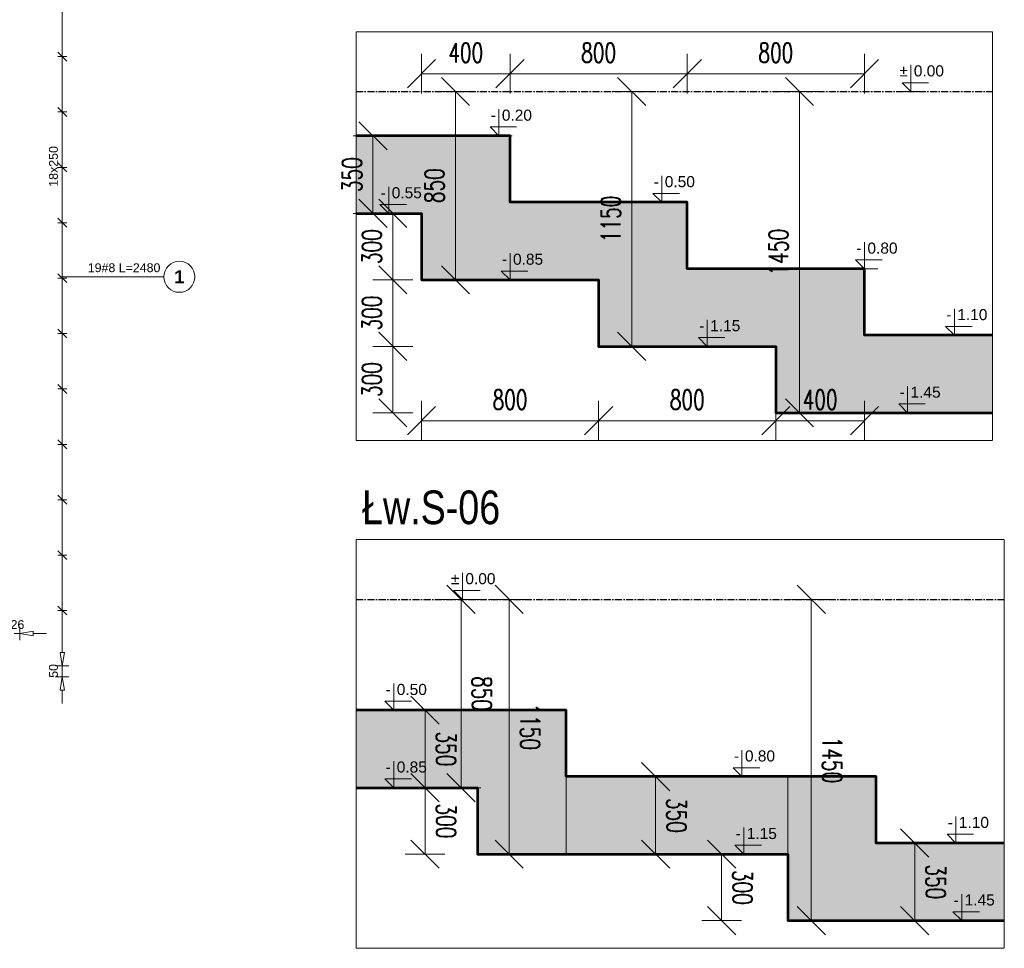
# Model space of a CAD drawing. Extents: x -274995 to 107519, y -337635 to 244261.
# Tile 41 of 49: x 68073 to 72518, y -25650 to -21459. Entities that reach past the tile are written whole.
import ezdxf
from ezdxf.enums import TextEntityAlignment as Align

# ---------------------------------------------------------------- set-up
doc = ezdxf.new("R2010")
doc.units = 0
doc.header["$LTSCALE"] = 10
doc.header["$MEASUREMENT"] = 0
doc.linetypes.add('CENTER', pattern=[50.8, 31.75, -6.35, 6.35, -6.35])
doc.linetypes.add('HIDDEN', pattern=[0.375, 0.25, -0.125])
doc.layers.add('AutoCAD_Structural_Detailing_symbole graficzne', color=7, linetype='Continuous')
doc.layers.add('RCAD_opis rozkładu', color=7, linetype='Continuous')
for name, color, linetype, lineweight in [('P-Linia1', 3, 'Continuous', 40), ('P-Linia1a', 142, 'Continuous', 53), ('P-Opis', 1, 'Continuous', 18), ('P-Opis fundamenty', 193, 'Continuous', 9), ('P-Przerywana', 13, 'HIDDEN', 9), ('P-Wymiar', 254, 'Continuous', 9)]:
    doc.layers.add(name, color=color, linetype=linetype, lineweight=lineweight)
doc.styles.add('_Fd Opis', font='arial.ttf', dxfattribs={"width": 0.8})
doc.styles.add('ROMANS', font='romans.shx', dxfattribs={"width": 0.7})
doc.styles.add('style1', font='arial.ttf')
doc.styles.add('style3', font='arialbd.ttf')
doc.dimstyles.new('A50', dxfattribs={"dimscale": 50, "dimtxt": 1.75, "dimasz": 0.1, "dimexe": 0, "dimexo": 0, "dimgap": 1, "dimtad": 1, "dimdec": 4, "dimrnd": 0.1, "dimdsep": 46, "dimtxsty": 'ROMANS', "dimblk": '[[[[[[[[', "dimcen": 2, "dimdle": 2, "dimse1": 1, "dimse2": 1, "dimclrd": 256, "dimclrt": 1, "dimadec": 0, "dimazin": 0, "dimtfac": 1, "dimtdec": 4, "dimtix": 1, "dimtmove": 2, "dimatfit": 3, "dimldrblk": '[[[[[[[[', "dimfxl": 1, "dimtvp": 0.6, "dimtolj": 1, "dimlwd": -1, "dimarcsym": 0})

# ---------------------------------------------------------------- blocks, each defined once
blk = doc.blocks.new('[[[[[[[[')
at = {"layer": 'P-Wymiar'}
for p, q in [((0, 18), (0, -18)), ((-12.73, -12.73), (12.73, 12.73)), ((0, 0), (-4.63, 0))]:
    blk.add_line(p, q, dxfattribs=at)
blk = doc.blocks.new('*D149')
at = {"layer": 'Defpoints', "color": 0, "lineweight": 30, "transparency": 16777216}
for p in [(572.4, 456.7), (679.1, 456.7), (572.4, -993.3)]:
    blk.add_point(p, dxfattribs=at)
at = {"layer": 'P-Opis', "transparency": 16777216}
blk.add_line((679.1, -988.3), (679.1, 451.7), dxfattribs=at)
at = {"layer": 'P-Opis', "transparency": 16777216, "xscale": 5, "yscale": 5, "zscale": 5}
for p, rotation in [((679.1, 456.7), 90), ((679.1, -993.3), 270)]:
    blk.add_blockref('[[[[[[[[', p, dxfattribs=dict(at, rotation=rotation))
at = {"layer": 'P-Opis', "color": 1, "transparency": 16777216, "insert": (584.4, -268.3), "char_height": 87.5, "attachment_point": 5, "rotation": 90, "style": 'ROMANS'}
blk.add_mtext('\\A1;1450', dxfattribs=at)
blk = doc.blocks.new('*D150')
at = {"layer": 'Defpoints', "color": 0, "lineweight": 30, "transparency": 16777216}
for p in [(-78.4, 456.7), (-71.1, 456.7), (-71.1, -693.3)]:
    blk.add_point(p, dxfattribs=at)
at = {"layer": 'P-Opis', "transparency": 16777216}
blk.add_line((-78.4, -688.3), (-78.4, 451.7), dxfattribs=at)
at = {"layer": 'P-Opis', "transparency": 16777216, "xscale": 5, "yscale": 5, "zscale": 5}
for p, rotation in [((-78.4, 456.7), 90), ((-78.4, -693.3), 270)]:
    blk.add_blockref('[[[[[[[[', p, dxfattribs=dict(at, rotation=rotation))
at = {"layer": 'P-Opis', "color": 1, "transparency": 16777216, "insert": (-173.1, -118.3), "char_height": 87.5, "attachment_point": 5, "rotation": 90, "style": 'ROMANS'}
blk.add_mtext('\\A1;1150', dxfattribs=at)
blk = doc.blocks.new('*D151')
at = {"layer": 'Defpoints', "color": 0, "lineweight": 30, "transparency": 16777216}
for p in [(-874, 456.7), (-865.5, 456.7), (-865.5, -393.3)]:
    blk.add_point(p, dxfattribs=at)
at = {"layer": 'P-Opis', "transparency": 16777216}
blk.add_line((-874, -388.3), (-874, 451.7), dxfattribs=at)
at = {"layer": 'P-Opis', "transparency": 16777216, "xscale": 5, "yscale": 5, "zscale": 5}
for p, rotation in [((-874, 456.7), 90), ((-874, -393.3), 270)]:
    blk.add_blockref('[[[[[[[[', p, dxfattribs=dict(at, rotation=rotation))
at = {"layer": 'P-Opis', "color": 1, "transparency": 16777216, "insert": (-968.7, 31.7), "char_height": 87.5, "attachment_point": 5, "rotation": 90, "style": 'ROMANS'}
blk.add_mtext('\\A1;850', dxfattribs=at)
blk = doc.blocks.new('*D152')
at = {"layer": 'Defpoints', "color": 0, "lineweight": 30, "transparency": 16777216}
for p in [(-1027.6, -393.3), (-227.6, -393.3), (-227.6, -1028.7)]:
    blk.add_point(p, dxfattribs=at)
at = {"layer": 'P-Opis', "transparency": 16777216}
blk.add_line((-1022.6, -1028.7), (-232.6, -1028.7), dxfattribs=at)
at = {"layer": 'P-Opis', "transparency": 16777216, "xscale": 5, "yscale": 5, "zscale": 5, "rotation": 180}
blk.add_blockref('[[[[[[[[', (-1027.6, -1028.7), dxfattribs=at)
at = {"layer": 'P-Opis', "transparency": 16777216, "xscale": 5, "yscale": 5, "zscale": 5}
blk.add_blockref('[[[[[[[[', (-227.6, -1028.7), dxfattribs=at)
at = {"layer": 'P-Opis', "color": 1, "transparency": 16777216, "insert": (-627.6, -934), "char_height": 87.5, "attachment_point": 5, "style": 'ROMANS'}
blk.add_mtext('\\A1;800', dxfattribs=at)
blk = doc.blocks.new('*D153')
at = {"layer": 'Defpoints', "color": 0, "lineweight": 30, "transparency": 16777216}
for p in [(-227.6, -393.3), (572.4, -1028.7), (572.4, -1028.7)]:
    blk.add_point(p, dxfattribs=at)
at = {"layer": 'P-Opis', "transparency": 16777216}
blk.add_line((-222.6, -1028.7), (567.4, -1028.7), dxfattribs=at)
at = {"layer": 'P-Opis', "transparency": 16777216, "xscale": 5, "yscale": 5, "zscale": 5, "rotation": 180}
blk.add_blockref('[[[[[[[[', (-227.6, -1028.7), dxfattribs=at)
at = {"layer": 'P-Opis', "transparency": 16777216, "xscale": 5, "yscale": 5, "zscale": 5}
blk.add_blockref('[[[[[[[[', (572.4, -1028.7), dxfattribs=at)
at = {"layer": 'P-Opis', "color": 1, "transparency": 16777216, "insert": (172.4, -934), "char_height": 87.5, "attachment_point": 5, "style": 'ROMANS'}
blk.add_mtext('\\A1;800', dxfattribs=at)
blk = doc.blocks.new('*D154')
at = {"layer": 'Defpoints', "color": 0, "lineweight": 30, "transparency": 16777216}
for p in [(972.4, -643.3), (572.4, -1028.7), (972.4, -1028.7)]:
    blk.add_point(p, dxfattribs=at)
at = {"layer": 'P-Opis', "transparency": 16777216}
blk.add_line((577.4, -1028.7), (967.4, -1028.7), dxfattribs=at)
at = {"layer": 'P-Opis', "transparency": 16777216, "xscale": 5, "yscale": 5, "zscale": 5, "rotation": 180}
blk.add_blockref('[[[[[[[[', (572.4, -1028.7), dxfattribs=at)
at = {"layer": 'P-Opis', "transparency": 16777216, "xscale": 5, "yscale": 5, "zscale": 5}
blk.add_blockref('[[[[[[[[', (972.4, -1028.7), dxfattribs=at)
at = {"layer": 'P-Opis', "color": 1, "transparency": 16777216, "insert": (772.4, -934), "char_height": 87.5, "attachment_point": 5, "style": 'ROMANS'}
blk.add_mtext('\\A1;400', dxfattribs=at)
blk = doc.blocks.new('*D155')
at = {"layer": 'Defpoints', "color": 0, "lineweight": 30, "transparency": 16777216}
for p in [(-1156.7, -693.3), (572.4, -693.3), (572.4, -993.3)]:
    blk.add_point(p, dxfattribs=at)
at = {"layer": 'P-Opis', "transparency": 16777216}
blk.add_line((-1156.7, -988.3), (-1156.7, -698.3), dxfattribs=at)
at = {"layer": 'P-Opis', "transparency": 16777216, "xscale": 5, "yscale": 5, "zscale": 5}
for p, rotation in [((-1156.7, -693.3), 90), ((-1156.7, -993.3), 270)]:
    blk.add_blockref('[[[[[[[[', p, dxfattribs=dict(at, rotation=rotation))
at = {"layer": 'P-Opis', "color": 1, "transparency": 16777216, "insert": (-1251.4, -843.3), "char_height": 87.5, "attachment_point": 5, "rotation": 90, "style": 'ROMANS'}
blk.add_mtext('\\A1;300', dxfattribs=at)
blk = doc.blocks.new('*D156')
at = {"layer": 'Defpoints', "color": 0, "lineweight": 30, "transparency": 16777216}
for p in [(-1156.7, -393.3), (-227.6, -393.3), (572.4, -693.3)]:
    blk.add_point(p, dxfattribs=at)
at = {"layer": 'P-Opis', "transparency": 16777216}
blk.add_line((-1156.7, -688.3), (-1156.7, -398.3), dxfattribs=at)
at = {"layer": 'P-Opis', "transparency": 16777216, "xscale": 5, "yscale": 5, "zscale": 5}
for p, rotation in [((-1156.7, -393.3), 90), ((-1156.7, -693.3), 270)]:
    blk.add_blockref('[[[[[[[[', p, dxfattribs=dict(at, rotation=rotation))
at = {"layer": 'P-Opis', "color": 1, "transparency": 16777216, "insert": (-1251.4, -543.3), "char_height": 87.5, "attachment_point": 5, "rotation": 90, "style": 'ROMANS'}
blk.add_mtext('\\A1;300', dxfattribs=at)
blk = doc.blocks.new('*D157')
at = {"layer": 'Defpoints', "color": 0, "lineweight": 30, "transparency": 16777216}
for p in [(-1156.7, -93.3), (-1027.6, -93.3), (-227.6, -393.3)]:
    blk.add_point(p, dxfattribs=at)
at = {"layer": 'P-Opis', "transparency": 16777216}
blk.add_line((-1156.7, -388.3), (-1156.7, -98.3), dxfattribs=at)
at = {"layer": 'P-Opis', "transparency": 16777216, "xscale": 5, "yscale": 5, "zscale": 5}
for p, rotation in [((-1156.7, -93.3), 90), ((-1156.7, -393.3), 270)]:
    blk.add_blockref('[[[[[[[[', p, dxfattribs=dict(at, rotation=rotation))
at = {"layer": 'P-Opis', "color": 1, "transparency": 16777216, "insert": (-1251.4, -243.3), "char_height": 87.5, "attachment_point": 5, "rotation": 90, "style": 'ROMANS'}
blk.add_mtext('\\A1;300', dxfattribs=at)
blk = doc.blocks.new('*D158')
at = {"layer": 'Defpoints', "color": 0, "lineweight": 30, "transparency": 16777216}
for p in [(-1207, 256.7), (-1246.3, -93.3), (-1235, -93.3)]:
    blk.add_point(p, dxfattribs=at)
at = {"layer": 'P-Opis', "transparency": 16777216}
blk.add_line((-1246.3, 251.7), (-1246.3, -88.3), dxfattribs=at)
at = {"layer": 'P-Opis', "transparency": 16777216, "xscale": 5, "yscale": 5, "zscale": 5}
for p, rotation in [((-1246.3, 256.7), 90), ((-1246.3, -93.3), 270)]:
    blk.add_blockref('[[[[[[[[', p, dxfattribs=dict(at, rotation=rotation))
at = {"layer": 'P-Opis', "color": 1, "transparency": 16777216, "insert": (-1341, 81.7), "char_height": 87.5, "attachment_point": 5, "rotation": 90, "style": 'ROMANS'}
blk.add_mtext('\\A1;350', dxfattribs=at)
blk = doc.blocks.new('*D159')
at = {"layer": 'Defpoints', "color": 0, "lineweight": 30, "transparency": 16777216}
for p in [(172.4, 537.3), (-627.6, 106.7), (172.4, -43.3)]:
    blk.add_point(p, dxfattribs=at)
at = {"layer": 'P-Opis', "transparency": 16777216}
blk.add_line((-622.6, 537.3), (167.4, 537.3), dxfattribs=at)
at = {"layer": 'P-Opis', "transparency": 16777216, "xscale": 5, "yscale": 5, "zscale": 5, "rotation": 180}
blk.add_blockref('[[[[[[[[', (-627.6, 537.3), dxfattribs=at)
at = {"layer": 'P-Opis', "transparency": 16777216, "xscale": 5, "yscale": 5, "zscale": 5}
blk.add_blockref('[[[[[[[[', (172.4, 537.3), dxfattribs=at)
at = {"layer": 'P-Opis', "color": 1, "transparency": 16777216, "insert": (-227.6, 632), "char_height": 87.5, "attachment_point": 5, "style": 'ROMANS'}
blk.add_mtext('\\A1;800', dxfattribs=at)
blk = doc.blocks.new('*D160')
at = {"layer": 'Defpoints', "color": 0, "lineweight": 30, "transparency": 16777216}
for p in [(972.4, 537.3), (172.4, -43.3), (972.4, -493.3)]:
    blk.add_point(p, dxfattribs=at)
at = {"layer": 'P-Opis', "transparency": 16777216}
blk.add_line((177.4, 537.3), (967.4, 537.3), dxfattribs=at)
at = {"layer": 'P-Opis', "transparency": 16777216, "xscale": 5, "yscale": 5, "zscale": 5, "rotation": 180}
blk.add_blockref('[[[[[[[[', (172.4, 537.3), dxfattribs=at)
at = {"layer": 'P-Opis', "transparency": 16777216, "xscale": 5, "yscale": 5, "zscale": 5}
blk.add_blockref('[[[[[[[[', (972.4, 537.3), dxfattribs=at)
at = {"layer": 'P-Opis', "color": 1, "transparency": 16777216, "insert": (572.4, 632), "char_height": 87.5, "attachment_point": 5, "style": 'ROMANS'}
blk.add_mtext('\\A1;800', dxfattribs=at)
blk = doc.blocks.new('*D161')
at = {"layer": 'Defpoints', "color": 0, "lineweight": 30, "transparency": 16777216}
for p in [(-627.6, 537.3), (-627.6, 13.9), (-1027.6, -178.2)]:
    blk.add_point(p, dxfattribs=at)
at = {"layer": 'P-Opis', "transparency": 16777216}
blk.add_line((-1022.6, 537.3), (-632.6, 537.3), dxfattribs=at)
at = {"layer": 'P-Opis', "transparency": 16777216, "xscale": 5, "yscale": 5, "zscale": 5, "rotation": 180}
blk.add_blockref('[[[[[[[[', (-1027.6, 537.3), dxfattribs=at)
at = {"layer": 'P-Opis', "transparency": 16777216, "xscale": 5, "yscale": 5, "zscale": 5}
blk.add_blockref('[[[[[[[[', (-627.6, 537.3), dxfattribs=at)
at = {"layer": 'P-Opis', "color": 1, "transparency": 16777216, "insert": (-827.6, 632), "char_height": 87.5, "attachment_point": 5, "style": 'ROMANS'}
blk.add_mtext('\\A1;400', dxfattribs=at)
blk = doc.blocks.new('*D178')
at = {"layer": 'Defpoints', "color": 0, "lineweight": 30, "transparency": 16777216}
for p in [(406.5, 537.4), (513.1, 537.4), (406.5, -912.6)]:
    blk.add_point(p, dxfattribs=at)
at = {"layer": 'P-Opis', "transparency": 16777216}
blk.add_line((513.1, -907.6), (513.1, 532.4), dxfattribs=at)
at = {"layer": 'P-Opis', "transparency": 16777216, "xscale": 5, "yscale": 5, "zscale": 5}
for p, rotation in [((513.1, 537.4), 89.99999999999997), ((513.1, -912.6), 270)]:
    blk.add_blockref('[[[[[[[[', p, dxfattribs=dict(at, rotation=rotation))
at = {"layer": 'P-Opis', "color": 1, "transparency": 16777216, "insert": (607.8, -187.6), "char_height": 87.5, "attachment_point": 5, "rotation": 270, "style": 'ROMANS'}
blk.add_mtext('\\A1;1450', dxfattribs=at)
blk = doc.blocks.new('*D179')
at = {"layer": 'Defpoints', "color": 0, "lineweight": 30, "transparency": 16777216}
for p in [(-850.8, 537.4), (-843.4, 537.4), (-843.4, -612.6)]:
    blk.add_point(p, dxfattribs=at)
at = {"layer": 'P-Opis', "transparency": 16777216}
blk.add_line((-850.8, -607.6), (-850.8, 532.4), dxfattribs=at)
at = {"layer": 'P-Opis', "transparency": 16777216, "xscale": 5, "yscale": 5, "zscale": 5}
for p, rotation in [((-850.8, 537.4), 89.99999999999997), ((-850.8, -612.6), 270)]:
    blk.add_blockref('[[[[[[[[', p, dxfattribs=dict(at, rotation=rotation))
at = {"layer": 'P-Opis', "color": 1, "transparency": 16777216, "insert": (-756.1, -37.6), "char_height": 87.5, "attachment_point": 5, "rotation": 270, "style": 'ROMANS'}
blk.add_mtext('\\A1;1150', dxfattribs=at)
blk = doc.blocks.new('*D180')
at = {"layer": 'Defpoints', "color": 0, "lineweight": 30, "transparency": 16777216}
for p in [(-1068.2, 537.4), (-1059.7, 537.4), (-1059.7, -312.6)]:
    blk.add_point(p, dxfattribs=at)
at = {"layer": 'P-Opis', "transparency": 16777216}
blk.add_line((-1068.2, -307.6), (-1068.2, 532.4), dxfattribs=at)
at = {"layer": 'P-Opis', "transparency": 16777216, "xscale": 5, "yscale": 5, "zscale": 5}
for p, rotation in [((-1068.2, 537.4), 89.99999999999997), ((-1068.2, -312.6), 270)]:
    blk.add_blockref('[[[[[[[[', p, dxfattribs=dict(at, rotation=rotation))
at = {"layer": 'P-Opis', "color": 1, "transparency": 16777216, "insert": (-973.6, 112.4), "char_height": 87.5, "attachment_point": 5, "rotation": 270, "style": 'ROMANS'}
blk.add_mtext('\\A1;850', dxfattribs=at)
blk = doc.blocks.new('*D181')
at = {"layer": 'Defpoints', "color": 0, "lineweight": 30, "transparency": 16777216}
for p in [(108.4, -612.6), (110.4, -612.6), (110.4, -912.6)]:
    blk.add_point(p, dxfattribs=at)
at = {"layer": 'P-Opis', "transparency": 16777216}
blk.add_line((108.4, -907.6), (108.4, -617.6), dxfattribs=at)
at = {"layer": 'P-Opis', "transparency": 16777216, "xscale": 5, "yscale": 5, "zscale": 5}
for p, rotation in [((108.4, -612.6), 89.99999999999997), ((108.4, -912.6), 270)]:
    blk.add_blockref('[[[[[[[[', p, dxfattribs=dict(at, rotation=rotation))
at = {"layer": 'P-Opis', "color": 1, "transparency": 16777216, "insert": (203.1, -762.6), "char_height": 87.5, "attachment_point": 5, "rotation": 270, "style": 'ROMANS'}
blk.add_mtext('\\A1;300', dxfattribs=at)
blk = doc.blocks.new('*D182')
at = {"layer": 'Defpoints', "color": 0, "lineweight": 30, "transparency": 16777216}
for p in [(-1438.9, -312.6), (-1230.5, -312.6), (-920.3, -612.6)]:
    blk.add_point(p, dxfattribs=at)
at = {"layer": 'P-Opis', "transparency": 16777216}
blk.add_line((-1230.5, -607.6), (-1230.5, -317.6), dxfattribs=at)
at = {"layer": 'P-Opis', "transparency": 16777216, "xscale": 5, "yscale": 5, "zscale": 5}
for p, rotation in [((-1230.5, -312.6), 89.99999999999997), ((-1230.5, -612.6), 270)]:
    blk.add_blockref('[[[[[[[[', p, dxfattribs=dict(at, rotation=rotation))
at = {"layer": 'P-Opis', "color": 1, "transparency": 16777216, "insert": (-1135.8, -462.6), "char_height": 87.5, "attachment_point": 5, "rotation": 270, "style": 'ROMANS'}
blk.add_mtext('\\A1;300', dxfattribs=at)
blk = doc.blocks.new('*D183')
at = {"layer": 'Defpoints', "color": 0, "lineweight": 30, "transparency": 16777216}
for p in [(-1223.3, 37.4), (-1230.5, -312.6), (-1223.3, -312.6)]:
    blk.add_point(p, dxfattribs=at)
at = {"layer": 'P-Opis', "transparency": 16777216}
blk.add_line((-1230.5, 32.4), (-1230.5, -307.6), dxfattribs=at)
at = {"layer": 'P-Opis', "transparency": 16777216, "xscale": 5, "yscale": 5, "zscale": 5}
for p, rotation in [((-1230.5, 37.4), 89.99999999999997), ((-1230.5, -312.6), 270)]:
    blk.add_blockref('[[[[[[[[', p, dxfattribs=dict(at, rotation=rotation))
at = {"layer": 'P-Opis', "color": 1, "transparency": 16777216, "insert": (-1135.8, -137.6), "char_height": 87.5, "attachment_point": 5, "rotation": 270, "style": 'ROMANS'}
blk.add_mtext('\\A1;350', dxfattribs=at)
blk = doc.blocks.new('*D184')
at = {"layer": 'Defpoints', "color": 0, "lineweight": 30, "transparency": 16777216}
for p in [(-178.9, -262.6), (-189.7, -612.6), (-178.9, -612.6)]:
    blk.add_point(p, dxfattribs=at)
at = {"layer": 'P-Opis', "transparency": 16777216}
blk.add_line((-189.7, -267.6), (-189.7, -607.6), dxfattribs=at)
at = {"layer": 'P-Opis', "transparency": 16777216, "xscale": 5, "yscale": 5, "zscale": 5}
for p, rotation in [((-189.7, -262.6), 89.99999999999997), ((-189.7, -612.6), 270)]:
    blk.add_blockref('[[[[[[[[', p, dxfattribs=dict(at, rotation=rotation))
at = {"layer": 'P-Opis', "color": 1, "transparency": 16777216, "insert": (-95, -437.6), "char_height": 87.5, "attachment_point": 5, "rotation": 270, "style": 'ROMANS'}
blk.add_mtext('\\A1;350', dxfattribs=at)
blk = doc.blocks.new('*D185')
at = {"layer": 'Defpoints', "color": 0, "lineweight": 30, "transparency": 16777216}
for p in [(947.6, -562.6), (947.6, -912.6), (980.1, -912.6)]:
    blk.add_point(p, dxfattribs=at)
at = {"layer": 'P-Opis', "transparency": 16777216}
blk.add_line((980.1, -567.6), (980.1, -907.6), dxfattribs=at)
at = {"layer": 'P-Opis', "transparency": 16777216, "xscale": 5, "yscale": 5, "zscale": 5}
for p, rotation in [((980.1, -562.6), 89.99999999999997), ((980.1, -912.6), 270)]:
    blk.add_blockref('[[[[[[[[', p, dxfattribs=dict(at, rotation=rotation))
at = {"layer": 'P-Opis', "color": 1, "transparency": 16777216, "insert": (1074.8, -737.6), "char_height": 87.5, "attachment_point": 5, "rotation": 270, "style": 'ROMANS'}
blk.add_mtext('\\A1;350', dxfattribs=at)
blk = doc.blocks.new('A$C3C9C65D7')
at = {"layer": 'P-Linia1a', "transparency": 33554549}
h = blk.add_hatch(color=256, dxfattribs=at)
h.dxf.hatch_style = 1
h.paths.add_polyline_path([(1550.41999, -993.27995), (1550.41999, -643.27995), (972.44511, -643.27995), (972.44511, -343.27995), (172.44511, -343.27995), (172.44511, -43.27995), (-627.55489, -43.27995), (-627.55489, 256.72005), (-1322.43003, 256.72005), (-1322.43003, -93.27995), (-1027.55489, -93.27995), (-1027.55489, -393.27995), (-227.55489, -393.27995), (-227.55489, -693.27995), (572.44511, -693.27995), (572.44511, -993.27995)])
at = {"layer": 'AutoCAD_Structural_Detailing_symbole graficzne', "color": 1, "lineweight": 0}
for p, q in [((1181.95128, 456.72005), (1181.95128, 576.72005)), ((1261.95128, 496.72005), (1141.95128, 496.72005)), ((1141.95128, 496.72005), (1181.95128, 456.72005)), ((1241.95128, 456.72005), (1121.95128, 456.72005)), ((-677.9469, 256.72005), (-677.9469, 376.72005)), ((-597.9469, 296.72005), (-717.9469, 296.72005)), ((-717.9469, 296.72005), (-677.9469, 256.72005)), ((-617.9469, 256.72005), (-737.9469, 256.72005)), ((57.68362, -43.27995), (57.68362, 76.72005)), ((-1174.99246, -93.27995), (-1174.99246, 26.72005)), ((117.68362, -43.27995), (-2.31638, -43.27995)), ((137.68362, -3.27995), (17.68362, -3.27995)), ((17.68362, -3.27995), (57.68362, -43.27995)), ((-1094.99246, -53.27995), (-1214.99246, -53.27995)), ((-1214.99246, -53.27995), (-1174.99246, -93.27995)), ((-1114.99246, -93.27995), (-1234.99246, -93.27995)), ((972.44511, -343.27995), (972.44511, -223.27995)), ((-627.55489, -393.27995), (-627.55489, -273.27995)), ((1052.44511, -303.27995), (932.44511, -303.27995)), ((932.44511, -303.27995), (972.44511, -343.27995)), ((-547.55489, -353.27995), (-667.55489, -353.27995)), ((-667.55489, -353.27995), (-627.55489, -393.27995)), ((1032.44511, -343.27995), (912.44511, -343.27995)), ((-567.55489, -393.27995), (-687.55489, -393.27995)), ((1378.20065, -643.27995), (1378.20065, -523.27995)), ((262.69521, -693.27995), (262.69521, -573.27995)), ((1458.20065, -603.27995), (1338.20065, -603.27995)), ((1338.20065, -603.27995), (1378.20065, -643.27995)), ((342.69521, -653.27995), (222.69521, -653.27995)), ((222.69521, -653.27995), (262.69521, -693.27995)), ((1438.20065, -643.27995), (1318.20065, -643.27995)), ((322.69521, -693.27995), (202.69521, -693.27995)), ((1167.15903, -993.27995), (1167.15903, -873.27995)), ((1247.15903, -953.27995), (1127.15903, -953.27995)), ((1127.15903, -953.27995), (1167.15903, -993.27995)), ((1227.15903, -993.27995), (1107.15903, -993.27995))]:
    blk.add_line(p, q, dxfattribs=at)
at = {"layer": 'P-Linia1', "color": 1, "linetype": 'CENTER', "lineweight": 30, "ltscale": 0.1, "true_color": 0xf50000}
blk.add_lwpolyline([(-1322.43003, 456.72005), (1550.41999, 456.72005)], dxfattribs=at)
at = {"layer": 'P-Linia1a'}
for points in [[(1550.41999, -643.27995), (972.44511, -643.27995), (972.44511, -343.27995), (172.44511, -343.27995), (172.44511, -43.27995), (-627.55489, -43.27995), (-627.55489, 256.72005), (-1322.43003, 256.72005)], [(-1322.43003, -93.27995), (-1027.55489, -93.27995), (-1027.55489, -393.27995), (-227.55489, -393.27995), (-227.55489, -693.27995), (572.44511, -693.27995), (572.44511, -993.27995), (1550.41999, -993.27995)]]:
    blk.add_lwpolyline(points, dxfattribs=at)
at = {"layer": 'P-Przerywana'}
blk.add_lwpolyline([(1550.41999, -1118.15374), (1550.41999, 726.28695), (-1322.43003, 726.28695), (-1322.43003, -1118.15374)], close=True, dxfattribs=at)
at = {"layer": 'AutoCAD_Structural_Detailing_symbole graficzne', "color": 2, "style": 'style1'}
for s, p in [('±', (1168.61795, 510.05339)), ('-', (-691.28023, 310.05339)), ('-', (44.35029, 10.05339)), ('-', (-1188.32579, -39.94661)), ('-', (959.11178, -289.94661)), ('-', (-640.88822, -339.94661)), ('-', (1364.86732, -589.94661)), ('-', (249.36188, -639.94661)), ('-', (1153.8257, -939.94661))]:
    blk.add_text(s, height=50, dxfattribs=at).set_placement(p, align=Align.BOTTOM_RIGHT)
for s, p in [('0.00 ', (1195.28461, 510.05339)), ('0.20 ', (-664.61357, 310.05339)), ('0.50 ', (71.01695, 10.05339)), ('0.55 ', (-1161.65912, -39.94661)), ('0.80 ', (985.77845, -289.94661)), ('0.85 ', (-614.22155, -339.94661)), ('1.10 ', (1391.53398, -589.94661)), ('1.15 ', (276.02854, -639.94661)), ('1.45 ', (1180.49236, -939.94661))]:
    blk.add_text(s, height=50, dxfattribs=at).set_placement(p, align=Align.BOTTOM_LEFT)
at = {"layer": 'P-Opis', "color": 1}
for base, p1, p2, picture, middle in [((-627.55489, 537.31678), (-1027.55489, -178.23248), (-627.55489, 13.90152), '*D161', (-827.55489, 631.99191)), ((172.44511, 537.31678), (-627.55489, 106.72005), (172.44511, -43.27995), '*D159', (-227.55489, 631.99191)), ((972.44511, 537.31678), (172.44511, -43.27995), (972.44511, -493.27995), '*D160', (572.44511, 631.99191)), ((-227.55489, -1028.67007), (-1027.55489, -393.27995), (-227.55489, -393.27995), '*D152', (-627.55489, -933.99493)), ((572.44511, -1028.67007), (-227.55489, -393.27995), (572.44511, -1028.67007), '*D153', (172.44511, -933.99493)), ((972.44511, -1028.67007), (572.44511, -1028.67007), (972.44511, -643.27995), '*D154', (772.44511, -933.99493))]:
    dim = blk.add_linear_dim(base=base, p1=p1, p2=p2, dimstyle='A50', dxfattribs=at)
    dim.commit()
    dim.dimension.update_dxf_attribs({"geometry": picture, "text_midpoint": middle})
at = {"layer": 'P-Opis'}
for base, p1, p2, picture, middle in [((-874.04491, 456.72005), (-865.50983, -393.27995), (-865.50983, 456.72005), '*D151', (-968.72004, 31.72005)), ((-78.44937, 456.72005), (-71.0947, -693.27995), (-71.0947, 456.72005), '*D150', (-173.1245, -118.27995)), ((679.0789, 456.72005), (572.44511, -993.27995), (572.44511, 456.72005), '*D149', (584.40376, -268.27995))]:
    dim = blk.add_linear_dim(base=base, p1=p1, p2=p2, angle=270, dimstyle='A50', dxfattribs=at)
    dim.commit()
    dim.dimension.update_dxf_attribs({"geometry": picture, "text_midpoint": middle})
at = {"layer": 'P-Opis', "color": 1}
for base, p1, p2, picture, middle in [((-1246.32288, -93.27995), (-1207.03727, 256.72005), (-1234.99246, -93.27995), '*D158', (-1341.02786, 81.72005)), ((-1156.70687, -93.27995), (-227.55489, -393.27995), (-1027.55489, -93.27995), '*D157', (-1251.41185, -243.27995)), ((-1156.70687, -393.27995), (572.44511, -693.27995), (-227.55489, -393.27995), '*D156', (-1251.41185, -543.27995)), ((-1156.70687, -693.27995), (572.44511, -993.27995), (572.44511, -693.27995), '*D155', (-1251.41185, -843.27995))]:
    dim = blk.add_linear_dim(base=base, p1=p1, p2=p2, angle=90, dimstyle='A50', dxfattribs=at)
    dim.commit()
    dim.dimension.update_dxf_attribs({"geometry": picture, "text_midpoint": middle})
blk = doc.blocks.new('A$C675C29E1')
at = {"layer": 'P-Linia1a', "transparency": 33554549}
h = blk.add_hatch(color=256, dxfattribs=at)
h.dxf.hatch_style = 1
h.paths.add_polyline_path([(-1541.67707, 37.38276), (-1541.67707, -312.61724), (-993.43655, -312.61724), (-993.43655, -612.61724), (406.50935, -612.61724), (406.50935, -912.61724), (1384.48423, -912.61724), (1384.48423, -562.61724), (806.50935, -562.61724), (806.50935, -262.61724), (-593.49065, -262.61724), (-593.49065, 37.38276)])
at = {"layer": 'P-Linia1', "color": 1, "linetype": 'CENTER', "lineweight": 30, "ltscale": 0.1, "true_color": 0xf50000}
blk.add_lwpolyline([(-1541.67707, 537.38276), (1384.48423, 537.38276)], dxfattribs=at)
at = {"layer": 'P-Linia1a'}
for points in [[(1384.48423, -562.61724), (806.50935, -562.61724), (806.50935, -262.61724), (-593.49065, -262.61724), (-593.49065, 37.38276), (-1541.67707, 37.38276)], [(-1541.67707, -312.61724), (-993.43655, -312.61724), (-993.43655, -612.61724), (406.50935, -612.61724), (406.50935, -912.61724), (1384.48423, -912.61724)]]:
    blk.add_lwpolyline(points, dxfattribs=at)
at = {"layer": 'P-Opis', "color": 1, "lineweight": 0}
for p, q in [((-1061.93123, 537.38276), (-1061.93123, 657.38276)), ((-1001.93123, 537.38276), (-1121.93123, 537.38276)), ((-981.93123, 577.38276), (-1101.93123, 577.38276)), ((-1101.93123, 577.38276), (-1061.93123, 537.38276)), ((-1371.69869, 37.38276), (-1371.69869, 157.38276)), ((-1291.69869, 77.38276), (-1411.69869, 77.38276)), ((-1411.69869, 77.38276), (-1371.69869, 37.38276)), ((-1311.69869, 37.38276), (-1431.69869, 37.38276)), ((200.2007, -262.61724), (200.2007, -142.61724)), ((-1371.69869, -312.61724), (-1371.69869, -192.61724)), ((260.2007, -262.61724), (140.2007, -262.61724)), ((280.2007, -222.61724), (160.2007, -222.61724)), ((160.2007, -222.61724), (200.2007, -262.61724)), ((-1291.69869, -272.61724), (-1411.69869, -272.61724)), ((-1411.69869, -272.61724), (-1371.69869, -312.61724)), ((-1311.69869, -312.61724), (-1431.69869, -312.61724)), ((1165.95404, -562.61724), (1165.95404, -442.61724)), ((208.41941, -612.61724), (208.41941, -492.61724)), ((1245.95404, -522.61724), (1125.95404, -522.61724)), ((1125.95404, -522.61724), (1165.95404, -562.61724)), ((288.41941, -572.61724), (168.41941, -572.61724)), ((168.41941, -572.61724), (208.41941, -612.61724)), ((1225.95404, -562.61724), (1105.95404, -562.61724)), ((268.41941, -612.61724), (148.41941, -612.61724)), ((1192.1016, -912.61724), (1192.1016, -792.61724)), ((1272.1016, -872.61724), (1152.1016, -872.61724)), ((1152.1016, -872.61724), (1192.1016, -912.61724)), ((1252.1016, -912.61724), (1132.1016, -912.61724))]:
    blk.add_line(p, q, dxfattribs=at)
at = {"layer": 'P-Przerywana'}
blk.add_lwpolyline([(1384.48423, -1037.49104), (1384.48423, 806.94966), (-1541.67707, 806.94966), (-1541.67707, -1037.49104)], close=True, dxfattribs=at)
at = {"layer": 'P-Przerywana', "color": 1}
blk.add_lwpolyline([(-593.49065, -612.61724), (406.50935, -612.61724), (406.50935, -262.61724), (-593.49065, -262.61724)], close=True, dxfattribs=at)
at = {"layer": 'P-Opis', "color": 2, "style": 'style1', "text_generation_flag": 6}
for s, p in [('±', (-1075.26456, 590.71609)), ('-', (-1385.03202, 90.71609)), ('-', (186.86737, -209.28391)), ('-', (-1385.03202, -259.28391)), ('-', (1152.62071, -509.28391)), ('-', (195.08608, -559.28391)), ('-', (1178.76827, -859.28391))]:
    blk.add_text(s, height=50, rotation=180, dxfattribs=at).set_placement(p, align=Align.BOTTOM_RIGHT)
for s, p in [('0.00 ', (-1048.5979, 590.71609)), ('0.50 ', (-1358.36535, 90.71609)), ('0.80 ', (213.53403, -209.28391)), ('0.85 ', (-1358.36535, -259.28391)), ('1.10 ', (1179.28737, -509.28391)), ('1.15 ', (221.75274, -559.28391)), ('1.45 ', (1205.43493, -859.28391))]:
    blk.add_text(s, height=50, rotation=180, dxfattribs=at).set_placement(p, align=Align.BOTTOM_LEFT)
at = {"layer": 'P-Opis'}
for base, p1, p2, picture, middle in [((-1068.24592, 537.38276), (-1059.71084, -312.61724), (-1059.71084, 537.38276), '*D180', (-973.57078, 112.38276)), ((-850.79122, 537.38276), (-843.43655, -612.61724), (-843.43655, 537.38276), '*D179', (-756.11608, -37.61724)), ((513.14314, 537.38276), (406.50935, -912.61724), (406.50935, 537.38276), '*D178', (607.81827, -187.61724))]:
    dim = blk.add_linear_dim(base=base, p1=p1, p2=p2, angle=270, dimstyle='A50', dxfattribs=at)
    dim.commit()
    dim.dimension.update_dxf_attribs({"geometry": picture, "text_midpoint": middle})
at = {"layer": 'P-Opis', "color": 1}
for base, p1, p2, picture, middle in [((-1230.48506, -312.61724), (-1223.25905, 37.38276), (-1223.25905, -312.61724), '*D183', (-1135.78008, -137.61724)), ((-189.74835, -612.61724), (-178.90987, -262.61724), (-178.90987, -612.61724), '*D184', (-95.04337, -437.61724)), ((-1230.48506, -312.61724), (-920.28845, -612.61724), (-1438.9248, -312.61724), '*D182', (-1135.78008, -462.61724)), ((980.06729, -912.61724), (947.55132, -562.61724), (947.55132, -912.61724), '*D185', (1074.77227, -737.61724)), ((108.35286, -612.61724), (110.42848, -912.61724), (110.42848, -612.61724), '*D181', (203.05784, -762.61724))]:
    dim = blk.add_linear_dim(base=base, p1=p1, p2=p2, angle=90, dimstyle='A50', dxfattribs=at)
    dim.commit()
    dim.dimension.update_dxf_attribs({"geometry": picture, "text_midpoint": middle})

msp = doc.modelspace()

# ---------------------------------------------------------------- linework, layer by layer
at = {"layer": 'RCAD_opis rozkładu', "color": 8, "lineweight": 0}
for p, q in [((68265.71085, -21625.22732), (68265.71085, -21375.22732)), ((68285.71085, -21645.22732), (68245.71085, -21605.22732)), ((68285.71085, -21625.22732), (68245.71085, -21625.22732)), ((68265.71085, -21875.22732), (68265.71085, -21625.22732)), ((68285.71085, -21895.22732), (68245.71085, -21855.22732)), ((68285.71085, -21875.22732), (68245.71085, -21875.22732)), ((68265.71085, -22125.22732), (68265.71085, -21875.22732)), ((68285.71085, -22145.22732), (68245.71085, -22105.22732)), ((68285.71085, -22125.22732), (68245.71085, -22125.22732)), ((68265.71085, -22250.22732), (68265.71085, -22125.22732)), ((68265.71085, -22250.22732), (68265.71085, -22375.22732)), ((68245.71085, -22355.22732), (68285.71085, -22395.22732)), ((68285.71085, -22375.22732), (68245.71085, -22375.22732)), ((68265.71085, -22375.22732), (68265.71085, -22625.22732)), ((68245.71085, -22605.22732), (68285.71085, -22645.22732)), ((68724.26299, -22619.18214), (68265.71085, -22619.18214)), ((68285.71085, -22625.22732), (68245.71085, -22625.22732)), ((68265.71085, -22625.22732), (68265.71085, -22875.22732)), ((68245.71085, -22855.22732), (68285.71085, -22895.22732)), ((68285.71085, -22875.22732), (68245.71085, -22875.22732)), ((68265.71085, -22875.22732), (68265.71085, -23125.22732)), ((68245.71085, -23105.22732), (68285.71085, -23145.22732)), ((68285.71085, -23125.22732), (68245.71085, -23125.22732)), ((68265.71085, -23125.22732), (68265.71085, -23375.22732)), ((68245.71085, -23355.22732), (68285.71085, -23395.22732)), ((68285.71085, -23375.22732), (68245.71085, -23375.22732)), ((68265.71085, -23375.22732), (68265.71085, -23625.22732)), ((68245.71085, -23605.22732), (68285.71085, -23645.22732)), ((68285.71085, -23625.22732), (68245.71085, -23625.22732)), ((68265.71085, -23625.22732), (68265.71085, -23875.22732)), ((68245.71085, -23855.22732), (68285.71085, -23895.22732)), ((68285.71085, -23875.22732), (68245.71085, -23875.22732)), ((68265.71085, -23875.22732), (68265.71085, -24125.22732)), ((68245.71085, -24105.22732), (68285.71085, -24145.22732)), ((68285.71085, -24125.22732), (68245.71085, -24125.22732)), ((68265.71085, -24125.22732), (68265.71085, -24315.22732)), ((68074.31157, -24258.89242), (68074.40381, -24198.89249)), ((68074.35769, -24228.89245), (68134.37299, -24218.98471)), ((68134.34225, -24238.98469), (68134.37299, -24218.98471)), ((68047.96971, -24228.85188), (68074.35769, -24228.89245)), ((68134.34225, -24238.98469), (68074.35769, -24228.89245)), ((68194.35755, -24229.07694), (68134.35762, -24228.9847)), ((68265.71085, -24375.22732), (68255.71085, -24315.22732)), ((68275.71085, -24315.22732), (68255.71085, -24315.22732)), ((68275.71085, -24315.22732), (68265.71085, -24375.22732)), ((68295.71085, -24375.22732), (68235.71085, -24375.22732)), ((68265.71085, -24375.22732), (68265.71085, -24425.22732)), ((68235.71085, -24425.22732), (68295.71085, -24425.22732)), ((68255.71085, -24485.22732), (68265.71085, -24425.22732)), ((68265.71085, -24425.22732), (68275.71085, -24485.22732)), ((68255.71085, -24485.22732), (68275.71085, -24485.22732)), ((68265.71085, -24545.22732), (68265.71085, -24485.22732))]:
    msp.add_line(p, q, dxfattribs=at)
msp.add_circle((68794.26299, -22619.18214), 70, dxfattribs=at)

# ---------------------------------------------------------------- block references
at = {"layer": 'P-Linia1a', "color": 1}
msp.add_blockref('A$C3C9C65D7', (70914.67891, -22239.69911), dxfattribs=at)
at = {"layer": 'P-Przerywana', "color": 1}
msp.add_blockref('A$C675C29E1', (71133.92595, -24612.18123), dxfattribs=at)

# ---------------------------------------------------------------- texts
at = {"layer": 'P-Opis fundamenty', "insert": (70242.56207, -23660.65212), "char_height": 152.1, "attachment_point": 6, "style": '_Fd Opis'}
msp.add_mtext('{\\W0.8;Łw.S-06}', dxfattribs=at)
at = {"layer": 'RCAD_opis rozkładu', "color": 2, "char_height": 40, "attachment_point": 7, "style": 'style1'}
for s, insert, rotation in [('18x250', (68246.13377, -22212.51245), 90), ('26', (68032.21702, -24209.25056), 359.91191116), ('50', (68246.13377, -24428.8085), 90)]:
    msp.add_mtext(s, dxfattribs=dict(at, insert=insert, rotation=rotation))
at = {"layer": 'RCAD_opis rozkładu', "color": 2, "insert": (68544.7132, -22578.50001), "char_height": 40, "attachment_point": 5, "style": 'style1'}
msp.add_mtext('19#8 L=2480', dxfattribs=at)
at = {"layer": 'RCAD_opis rozkładu', "color": 1, "insert": (68794.26299, -22619.18214), "char_height": 60, "attachment_point": 5, "style": 'style3'}
msp.add_mtext('1', dxfattribs=at)

doc.saveas('drawing.dxf')
